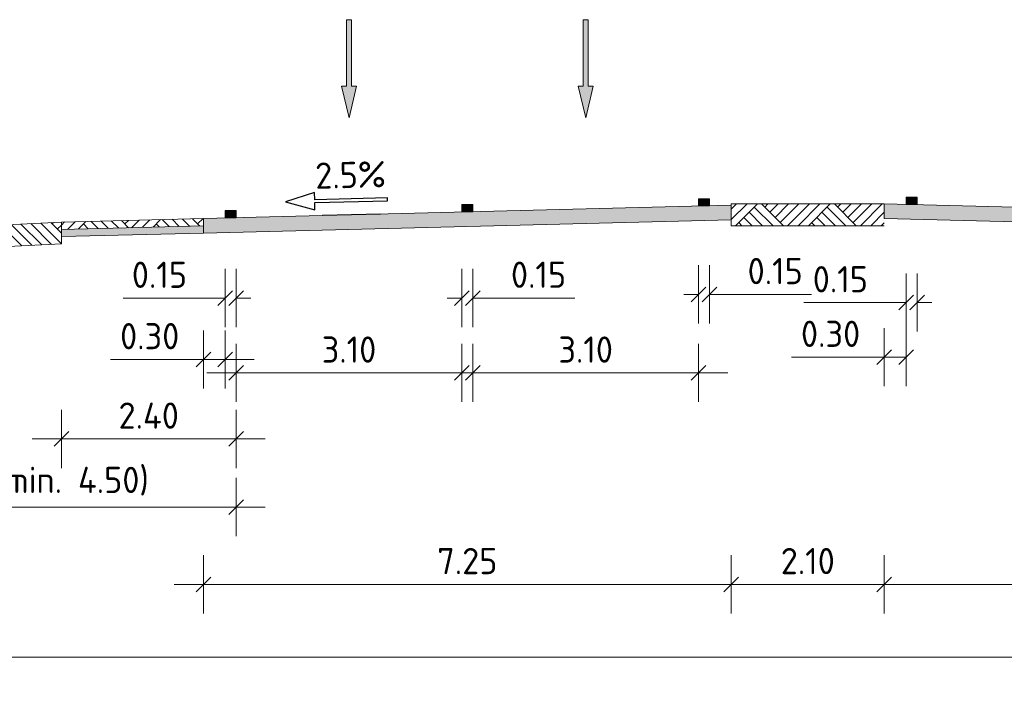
# Model space of a CAD drawing. Header units: metres. Extents: x 169741 to 171424, y 393147 to 407066.
# Tile 13 of 59: x 170760 to 170774, y 393188 to 393197. Entities that reach past the tile are written whole.
import ezdxf
from ezdxf.enums import TextEntityAlignment as Align

# ---------------------------------------------------------------- set-up
doc = ezdxf.new("R2010")
doc.units = ezdxf.units.M
doc.layers.get('0').update_dxf_attribs({"lineweight": 25})
doc.layers.get('Defpoints').update_dxf_attribs({"color": 211})
for name, color, linetype, lineweight in [('N-WE-GR-MAAIVELD-A-200', 92, 'Continuous', 18), ('N-WE-GW-MAAIVELD-GD', 90, 'Continuous', 18), ('N-WE-VH-VERHARDING-GD', 7, 'Continuous', 18), ('N-WE-VH-VERHARDING-V-200', 253, 'Continuous', 18), ('N-WE-VH-VERHARDING_HALFVERHARDING-GD', 252, 'Continuous', 18), ('N-WE-VH-VERKANTING-SD-200', 7, 'Continuous', 25), ('N-WE-VW-MARKERING-SD', 7, 'Continuous', 18), ('N-WE-VW-MARKERING_PIJL-S-200', 7, 'Continuous', 0), ('X-XX-AL-M-200', 7, 'Continuous', 18)]:
    doc.layers.add(name, color=color, linetype=linetype, lineweight=lineweight)
doc.layers.add('N-WE-VH-VERHARDING_HALFVERHARDING-V-200', color=7, linetype='Continuous', lineweight=18, true_color=0xd7aa8c)
doc.styles.add('NLCS-ISO', font='NLCS-ISO.ttf')
doc.styles.add('NLCS-ISO-M200-T18', font='NLCS-ISO.ttf', dxfattribs={"height": 0.36})
doc.dimstyles.new('NLCS-M200-T18-SCHRAP_L2_H1', dxfattribs={"dimscale": 0.2, "dimtxt": 2.5, "dimasz": 1.008, "dimexe": 2, "dimexo": 2, "dimgap": 0.7, "dimtad": 1, "dimzin": 0, "dimdsep": 46, "dimtxsty": 'NLCS-ISO-M200-T18', "dimblk": 'OBLIQUE', "dimcen": 2.5, "dimdle": 2, "dimclrd": 256, "dimclre": 256, "dimclrt": 256, "dimadec": 1, "dimazin": 0, "dimtfac": 1, "dimtdec": 3, "dimtofl": 0, "dimtmove": 0, "dimatfit": 3, "dimldrblk": 'OBLIQUE', "dimfxl": 2, "dimfxlon": 1, "dimtfillclr": 256, "dimtolj": 1, "dimtzin": 0, "dimlwd": -1, "dimlwe": -1, "dimarcsym": 0})
pattern_1 = [(45, (-493.34855, -314.9024), (-0.5000001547, 0.5000001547), []), (45, (-493.42, -314.831), (0, 1.0000003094), [0.707107, -0.707107]), (45, (-493.4914, -314.75955), (0, 1.0000003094), [0.707107, -0.707107]), (45, (-493.5638, -314.6871), (0, 1.0000003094), [0.707107, -0.707107]), (45, (-493.63426, -314.6167), (0, 1.0000003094), [0.707107, -0.707107]), (45, (-493.7057, -314.54526), (0, 1.0000003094), [0.707107, -0.707107]), (45, (-493.7771, -314.4738), (0, 1.0000003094), [0.707107, -0.707107]), (315, (-493.34855, -314.9024), (0.5000001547, 0.5000001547), []), (315, (-493.2771, -314.831), (1.0000003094, -3e-16), [0.707107, -0.707107]), (315, (-493.2057, -314.75955), (1.0000003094, -3e-16), [0.707107, -0.707107]), (315, (-493.13326, -314.6871), (1.0000003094, -3e-16), [0.707107, -0.707107]), (315, (-493.0628, -314.6167), (1.0000003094, -3e-16), [0.707107, -0.707107]), (315, (-492.9914, -314.54526), (1.0000003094, -3e-16), [0.707107, -0.707107]), (315, (-492.92, -314.4738), (1.0000003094, -3e-16), [0.707107, -0.707107])]

# ---------------------------------------------------------------- blocks, each defined once
blk = doc.blocks.new('_Oblique')
at = {"color": 0, "linetype": 'ByBlock', "lineweight": -2}
blk.add_line((-0.5, -0.5), (0.5, 0.5), dxfattribs=at)
blk = doc.blocks.new('*D176')
at = {"layer": 'Defpoints', "color": 0, "transparency": 16777216}
for p in [(170769.368, 393194.682), (170769.518, 393194.682), (170769.518, 393193.468)]:
    blk.add_point(p, dxfattribs=at)
at = {"layer": 'X-XX-AL-M-200', "transparency": 16777216}
for p, q in [((170769.368, 393193.868), (170769.368, 393193.068)), ((170769.518, 393193.868), (170769.518, 393193.068)), ((170769.368, 393193.468), (170769.167, 393193.468)), ((170769.518, 393193.468), (170770.921, 393193.468))]:
    blk.add_line(p, q, dxfattribs=at)
at = {"layer": 'X-XX-AL-M-200', "transparency": 16777216, "xscale": 0.2016, "yscale": 0.2016, "zscale": 0.2016}
blk.add_blockref('_Oblique', (170769.368, 393193.468), dxfattribs=at)
at = {"layer": 'X-XX-AL-M-200', "transparency": 16777216, "xscale": 0.2016, "yscale": 0.2016, "zscale": 0.2016, "rotation": 180}
blk.add_blockref('_Oblique', (170769.518, 393193.468), dxfattribs=at)
at = {"layer": 'X-XX-AL-M-200', "transparency": 16777216, "insert": (170770.421, 393193.788), "char_height": 0.36, "attachment_point": 5, "style": 'NLCS-ISO-M200-T18'}
blk.add_mtext('\\A1;0.15', dxfattribs=at)
blk = doc.blocks.new('*D177')
at = {"layer": 'Defpoints', "color": 0, "transparency": 16777216}
for p in [(170766.118, 393194.601), (170766.268, 393194.601), (170766.268, 393193.418)]:
    blk.add_point(p, dxfattribs=at)
at = {"layer": 'X-XX-AL-M-200', "transparency": 16777216}
for p, q in [((170766.118, 393193.818), (170766.118, 393193.018)), ((170766.268, 393193.818), (170766.268, 393193.018)), ((170766.118, 393193.418), (170765.917, 393193.418)), ((170766.268, 393193.418), (170767.671, 393193.418))]:
    blk.add_line(p, q, dxfattribs=at)
at = {"layer": 'X-XX-AL-M-200', "transparency": 16777216, "xscale": 0.2016, "yscale": 0.2016, "zscale": 0.2016}
blk.add_blockref('_Oblique', (170766.118, 393193.418), dxfattribs=at)
at = {"layer": 'X-XX-AL-M-200', "transparency": 16777216, "xscale": 0.2016, "yscale": 0.2016, "zscale": 0.2016, "rotation": 180}
blk.add_blockref('_Oblique', (170766.268, 393193.418), dxfattribs=at)
at = {"layer": 'X-XX-AL-M-200', "transparency": 16777216, "insert": (170767.171, 393193.738), "char_height": 0.36, "attachment_point": 5, "style": 'NLCS-ISO-M200-T18'}
blk.add_mtext('\\A1;0.15', dxfattribs=at)
blk = doc.blocks.new('*D178')
at = {"layer": 'Defpoints', "color": 0, "transparency": 16777216}
for p in [(170762.868, 393194.519), (170763.018, 393194.519), (170762.868, 393193.417)]:
    blk.add_point(p, dxfattribs=at)
at = {"layer": 'X-XX-AL-M-200', "transparency": 16777216}
for p, q in [((170762.868, 393193.817), (170762.868, 393193.017)), ((170763.018, 393193.817), (170763.018, 393193.017)), ((170762.868, 393193.417), (170761.465, 393193.417)), ((170763.018, 393193.417), (170763.22, 393193.417))]:
    blk.add_line(p, q, dxfattribs=at)
at = {"layer": 'X-XX-AL-M-200', "transparency": 16777216, "xscale": 0.2016, "yscale": 0.2016, "zscale": 0.2016}
blk.add_blockref('_Oblique', (170762.868, 393193.417), dxfattribs=at)
at = {"layer": 'X-XX-AL-M-200', "transparency": 16777216, "xscale": 0.2016, "yscale": 0.2016, "zscale": 0.2016, "rotation": 180}
blk.add_blockref('_Oblique', (170763.018, 393193.417), dxfattribs=at)
at = {"layer": 'X-XX-AL-M-200', "transparency": 16777216, "insert": (170761.965, 393193.737), "char_height": 0.36, "attachment_point": 5, "style": 'NLCS-ISO-M200-T18'}
blk.add_mtext('\\A1;0.15', dxfattribs=at)
blk = doc.blocks.new('*D179')
at = {"layer": 'Defpoints', "color": 0, "transparency": 16777216}
for p in [(170763.018, 393194.519), (170760.618, 393194.361), (170763.018, 393191.483)]:
    blk.add_point(p, dxfattribs=at)
at = {"layer": 'X-XX-AL-M-200', "transparency": 16777216}
for p, q in [((170760.618, 393191.883), (170760.618, 393191.083)), ((170763.018, 393191.883), (170763.018, 393191.083)), ((170760.218, 393191.483), (170763.418, 393191.483))]:
    blk.add_line(p, q, dxfattribs=at)
at = {"layer": 'X-XX-AL-M-200', "transparency": 16777216, "xscale": 0.2016, "yscale": 0.2016, "zscale": 0.2016, "rotation": 180}
blk.add_blockref('_Oblique', (170760.618, 393191.483), dxfattribs=at)
at = {"layer": 'X-XX-AL-M-200', "transparency": 16777216, "xscale": 0.2016, "yscale": 0.2016, "zscale": 0.2016}
blk.add_blockref('_Oblique', (170763.018, 393191.483), dxfattribs=at)
at = {"layer": 'X-XX-AL-M-200', "transparency": 16777216, "insert": (170761.818, 393191.803), "char_height": 0.36, "attachment_point": 5, "style": 'NLCS-ISO-M200-T18'}
blk.add_mtext('\\A1;2.40', dxfattribs=at)
blk = doc.blocks.new('*D180')
at = {"layer": 'Defpoints', "color": 0, "transparency": 16777216}
for p in [(170763.018, 393194.519), (170758.518, 393194.356), (170758.518, 393190.546)]:
    blk.add_point(p, dxfattribs=at)
at = {"layer": 'X-XX-AL-M-200', "transparency": 16777216}
for p, q in [((170758.518, 393190.946), (170758.518, 393190.146)), ((170763.018, 393190.946), (170763.018, 393190.146)), ((170763.418, 393190.546), (170758.118, 393190.546))]:
    blk.add_line(p, q, dxfattribs=at)
at = {"layer": 'X-XX-AL-M-200', "transparency": 16777216, "xscale": 0.2016, "yscale": 0.2016, "zscale": 0.2016, "rotation": 180}
blk.add_blockref('_Oblique', (170758.518, 393190.546), dxfattribs=at)
at = {"layer": 'X-XX-AL-M-200', "transparency": 16777216, "xscale": 0.2016, "yscale": 0.2016, "zscale": 0.2016}
blk.add_blockref('_Oblique', (170763.018, 393190.546), dxfattribs=at)
at = {"layer": 'X-XX-AL-M-200', "transparency": 16777216, "insert": (170760.768, 393190.902), "char_height": 0.36, "attachment_point": 5, "style": 'NLCS-ISO-M200-T18'}
blk.add_mtext('\\A1;(min. 4.50)', dxfattribs=at)
blk = doc.blocks.new('*D181')
at = {"layer": 'Defpoints', "color": 0, "transparency": 16777216}
for p in [(170769.818, 393194.711), (170762.568, 393194.51), (170762.568, 393189.485)]:
    blk.add_point(p, dxfattribs=at)
at = {"layer": 'X-XX-AL-M-200', "transparency": 16777216}
for p, q in [((170762.568, 393189.885), (170762.568, 393189.085)), ((170769.818, 393189.885), (170769.818, 393189.085)), ((170770.218, 393189.485), (170762.168, 393189.485))]:
    blk.add_line(p, q, dxfattribs=at)
at = {"layer": 'X-XX-AL-M-200', "transparency": 16777216, "xscale": 0.2016, "yscale": 0.2016, "zscale": 0.2016, "rotation": 180}
blk.add_blockref('_Oblique', (170762.568, 393189.485), dxfattribs=at)
at = {"layer": 'X-XX-AL-M-200', "transparency": 16777216, "xscale": 0.2016, "yscale": 0.2016, "zscale": 0.2016}
blk.add_blockref('_Oblique', (170769.818, 393189.485), dxfattribs=at)
at = {"layer": 'X-XX-AL-M-200', "transparency": 16777216, "insert": (170766.193, 393189.805), "char_height": 0.36, "attachment_point": 5, "style": 'NLCS-ISO-M200-T18'}
blk.add_mtext('\\A1;7.25', dxfattribs=at)
blk = doc.blocks.new('*D182')
at = {"layer": 'Defpoints', "color": 0, "transparency": 16777216}
for p in [(170769.368, 393194.682), (170766.268, 393194.601), (170766.268, 393192.39)]:
    blk.add_point(p, dxfattribs=at)
at = {"layer": 'X-XX-AL-M-200', "transparency": 16777216}
for p, q in [((170766.268, 393192.79), (170766.268, 393191.99)), ((170769.368, 393192.79), (170769.368, 393191.99)), ((170769.768, 393192.39), (170765.868, 393192.39))]:
    blk.add_line(p, q, dxfattribs=at)
at = {"layer": 'X-XX-AL-M-200', "transparency": 16777216, "xscale": 0.2016, "yscale": 0.2016, "zscale": 0.2016, "rotation": 180}
blk.add_blockref('_Oblique', (170766.268, 393192.39), dxfattribs=at)
at = {"layer": 'X-XX-AL-M-200', "transparency": 16777216, "xscale": 0.2016, "yscale": 0.2016, "zscale": 0.2016}
blk.add_blockref('_Oblique', (170769.368, 393192.39), dxfattribs=at)
at = {"layer": 'X-XX-AL-M-200', "transparency": 16777216, "insert": (170767.818, 393192.71), "char_height": 0.36, "attachment_point": 5, "style": 'NLCS-ISO-M200-T18'}
blk.add_mtext('\\A1;3.10', dxfattribs=at)
blk = doc.blocks.new('*D183')
at = {"layer": 'Defpoints', "color": 0, "transparency": 16777216}
for p in [(170763.018, 393194.519), (170766.118, 393194.601), (170763.018, 393192.39)]:
    blk.add_point(p, dxfattribs=at)
at = {"layer": 'X-XX-AL-M-200', "transparency": 16777216}
for p, q in [((170763.018, 393192.79), (170763.018, 393191.99)), ((170766.118, 393192.79), (170766.118, 393191.99)), ((170766.518, 393192.39), (170762.618, 393192.39))]:
    blk.add_line(p, q, dxfattribs=at)
at = {"layer": 'X-XX-AL-M-200', "transparency": 16777216, "xscale": 0.2016, "yscale": 0.2016, "zscale": 0.2016, "rotation": 180}
blk.add_blockref('_Oblique', (170763.018, 393192.39), dxfattribs=at)
at = {"layer": 'X-XX-AL-M-200', "transparency": 16777216, "xscale": 0.2016, "yscale": 0.2016, "zscale": 0.2016}
blk.add_blockref('_Oblique', (170766.118, 393192.39), dxfattribs=at)
at = {"layer": 'X-XX-AL-M-200', "transparency": 16777216, "insert": (170764.568, 393192.71), "char_height": 0.36, "attachment_point": 5, "style": 'NLCS-ISO-M200-T18'}
blk.add_mtext('\\A1;3.10', dxfattribs=at)
blk = doc.blocks.new('*D184')
at = {"layer": 'Defpoints', "color": 0, "transparency": 16777216}
for p in [(170762.568, 393194.51), (170762.868, 393194.519), (170762.568, 393192.574)]:
    blk.add_point(p, dxfattribs=at)
at = {"layer": 'X-XX-AL-M-200', "transparency": 16777216}
for p, q in [((170762.568, 393192.974), (170762.568, 393192.174)), ((170762.868, 393192.974), (170762.868, 393192.174)), ((170762.568, 393192.574), (170761.295, 393192.574)), ((170763.268, 393192.574), (170762.568, 393192.574))]:
    blk.add_line(p, q, dxfattribs=at)
at = {"layer": 'X-XX-AL-M-200', "transparency": 16777216, "xscale": 0.2016, "yscale": 0.2016, "zscale": 0.2016, "rotation": 180}
blk.add_blockref('_Oblique', (170762.568, 393192.574), dxfattribs=at)
at = {"layer": 'X-XX-AL-M-200', "transparency": 16777216, "xscale": 0.2016, "yscale": 0.2016, "zscale": 0.2016}
blk.add_blockref('_Oblique', (170762.868, 393192.574), dxfattribs=at)
at = {"layer": 'X-XX-AL-M-200', "transparency": 16777216, "insert": (170761.831, 393192.894), "char_height": 0.36, "attachment_point": 5, "style": 'NLCS-ISO-M200-T18'}
blk.add_mtext('\\A1;0.30', dxfattribs=at)
blk = doc.blocks.new('*U69')
blk.add_hatch(color=256).paths.add_polyline_path([(-0.0675, 0.2925), (-0.0225, 0.2925), (-0.0225, 0.9), (0.0225, 0.9), (0.0225, 0.2925), (0.0675, 0.2925), (0, 0)])
blk.add_lwpolyline([(-0.0675, 0.2925), (-0.0225, 0.2925), (-0.0225, 0.9), (0.0225, 0.9), (0.0225, 0.2925), (0.0675, 0.2925), (0, 0)], close=True)
blk = doc.blocks.new('*D185')
at = {"layer": 'Defpoints', "color": 0, "transparency": 16777216}
for p in [(170772.218, 393194.701), (170772.368, 393194.701), (170772.218, 393193.356)]:
    blk.add_point(p, dxfattribs=at)
at = {"layer": 'X-XX-AL-M-200', "transparency": 16777216}
for p, q in [((170772.218, 393193.756), (170772.218, 393192.956)), ((170772.368, 393193.756), (170772.368, 393192.956)), ((170772.218, 393193.356), (170770.815, 393193.356)), ((170772.368, 393193.356), (170772.57, 393193.356))]:
    blk.add_line(p, q, dxfattribs=at)
at = {"layer": 'X-XX-AL-M-200', "transparency": 16777216, "xscale": 0.2016, "yscale": 0.2016, "zscale": 0.2016}
blk.add_blockref('_Oblique', (170772.218, 393193.356), dxfattribs=at)
at = {"layer": 'X-XX-AL-M-200', "transparency": 16777216, "xscale": 0.2016, "yscale": 0.2016, "zscale": 0.2016, "rotation": 180}
blk.add_blockref('_Oblique', (170772.368, 393193.356), dxfattribs=at)
at = {"layer": 'X-XX-AL-M-200', "transparency": 16777216, "insert": (170771.315, 393193.676), "char_height": 0.36, "attachment_point": 5, "style": 'NLCS-ISO-M200-T18'}
blk.add_mtext('\\A1;0.15', dxfattribs=at)
blk = doc.blocks.new('*D188')
at = {"layer": 'Defpoints', "color": 0, "transparency": 16777216}
for p in [(170771.918, 393194.711), (170789.518, 393194.446), (170789.518, 393189.485)]:
    blk.add_point(p, dxfattribs=at)
at = {"layer": 'X-XX-AL-M-200', "transparency": 16777216}
for p, q in [((170771.918, 393189.885), (170771.918, 393189.085)), ((170789.518, 393189.885), (170789.518, 393189.085)), ((170771.518, 393189.485), (170789.918, 393189.485))]:
    blk.add_line(p, q, dxfattribs=at)
at = {"layer": 'X-XX-AL-M-200', "transparency": 16777216, "xscale": 0.2016, "yscale": 0.2016, "zscale": 0.2016, "rotation": 180}
blk.add_blockref('_Oblique', (170771.918, 393189.485), dxfattribs=at)
at = {"layer": 'X-XX-AL-M-200', "transparency": 16777216, "xscale": 0.2016, "yscale": 0.2016, "zscale": 0.2016}
blk.add_blockref('_Oblique', (170789.518, 393189.485), dxfattribs=at)
at = {"layer": 'X-XX-AL-M-200', "transparency": 16777216, "insert": (170780.718, 393189.805), "char_height": 0.36, "attachment_point": 5, "style": 'NLCS-ISO-M200-T18'}
blk.add_mtext('\\A1;17.60', dxfattribs=at)
blk = doc.blocks.new('*D189')
at = {"layer": 'Defpoints', "color": 0, "transparency": 16777216}
for p in [(170771.918, 393194.711), (170772.218, 393194.701), (170772.218, 393192.606)]:
    blk.add_point(p, dxfattribs=at)
at = {"layer": 'X-XX-AL-M-200', "transparency": 16777216}
for p, q in [((170771.918, 393193.006), (170771.918, 393192.206)), ((170772.218, 393193.006), (170772.218, 393192.206)), ((170771.918, 393192.606), (170770.645, 393192.606)), ((170772.218, 393192.606), (170771.518, 393192.606))]:
    blk.add_line(p, q, dxfattribs=at)
at = {"layer": 'X-XX-AL-M-200', "transparency": 16777216, "xscale": 0.2016, "yscale": 0.2016, "zscale": 0.2016, "rotation": 180}
blk.add_blockref('_Oblique', (170771.918, 393192.606), dxfattribs=at)
at = {"layer": 'X-XX-AL-M-200', "transparency": 16777216, "xscale": 0.2016, "yscale": 0.2016, "zscale": 0.2016}
blk.add_blockref('_Oblique', (170772.218, 393192.606), dxfattribs=at)
at = {"layer": 'X-XX-AL-M-200', "transparency": 16777216, "insert": (170771.181, 393192.926), "char_height": 0.36, "attachment_point": 5, "style": 'NLCS-ISO-M200-T18'}
blk.add_mtext('\\A1;0.30', dxfattribs=at)
blk = doc.blocks.new('SVH-VERKANTING_DYN-SOD')
at = {"flags": 128}
blk.add_lwpolyline([(2.5, 1.1), (-2.5, 1.1), (-2.5, 1.6), (-4.5, 1), (-2.5, 0.4), (-2.5, 0.9), (2.5, 0.9)], close=True, dxfattribs=at)
at = {"layer": 'Defpoints', "flags": 128}
blk.add_lwpolyline([(2, 0), (-2, 0)], dxfattribs=at)
at = {"style": 'NLCS-ISO'}
blk.add_attdef('HELLING', text='', height=1.8, dxfattribs=at).set_placement((0, 1.3), align=Align.BOTTOM_CENTER)
blk = doc.blocks.new('markering_015')
blk.add_hatch(color=256).paths.add_polyline_path([(0.075, 0), (0.075, 0.02), (-0.075, 0.02), (-0.075, 0)])
blk.add_lwpolyline([(0.075, 0), (0.075, 0.02), (-0.075, 0.02), (-0.075, 0)], close=True)
blk = doc.blocks.new('*D143')
at = {"layer": 'Defpoints', "color": 0, "transparency": 16777216}
for p in [(170769.818, 393194.711), (170771.918, 393194.711), (170771.918, 393189.485)]:
    blk.add_point(p, dxfattribs=at)
at = {"layer": 'X-XX-AL-M-200', "transparency": 16777216}
for p, q in [((170769.818, 393189.885), (170769.818, 393189.085)), ((170771.918, 393189.885), (170771.918, 393189.085)), ((170769.418, 393189.485), (170772.318, 393189.485))]:
    blk.add_line(p, q, dxfattribs=at)
at = {"layer": 'X-XX-AL-M-200', "transparency": 16777216, "xscale": 0.2016, "yscale": 0.2016, "zscale": 0.2016, "rotation": 180}
blk.add_blockref('_Oblique', (170769.818, 393189.485), dxfattribs=at)
at = {"layer": 'X-XX-AL-M-200', "transparency": 16777216, "xscale": 0.2016, "yscale": 0.2016, "zscale": 0.2016}
blk.add_blockref('_Oblique', (170771.918, 393189.485), dxfattribs=at)
at = {"layer": 'X-XX-AL-M-200', "transparency": 16777216, "insert": (170770.868, 393189.805), "char_height": 0.36, "attachment_point": 5, "style": 'NLCS-ISO-M200-T18'}
blk.add_mtext('\\A1;2.10', dxfattribs=at)
blk = doc.blocks.new('*D144')
at = {"layer": 'Defpoints', "color": 0, "transparency": 16777216}
for p in [(170756.568, 393189.085), (170794.018, 393188.927), (170794.018, 393188.485)]:
    blk.add_point(p, dxfattribs=at)
at = {"layer": 'X-XX-AL-M-200', "transparency": 16777216}
for p, q in [((170756.568, 393188.685), (170756.568, 393188.085)), ((170756.168, 393188.485), (170794.418, 393188.485)), ((170794.018, 393188.527), (170794.018, 393188.085))]:
    blk.add_line(p, q, dxfattribs=at)
at = {"layer": 'X-XX-AL-M-200', "transparency": 16777216, "xscale": 0.2016, "yscale": 0.2016, "zscale": 0.2016, "rotation": 180}
blk.add_blockref('_Oblique', (170756.568, 393188.485), dxfattribs=at)
at = {"layer": 'X-XX-AL-M-200', "transparency": 16777216, "xscale": 0.2016, "yscale": 0.2016, "zscale": 0.2016}
blk.add_blockref('_Oblique', (170794.018, 393188.485), dxfattribs=at)
at = {"layer": 'X-XX-AL-M-200', "transparency": 16777216, "insert": (170775.293, 393188.805), "char_height": 0.36, "attachment_point": 5, "style": 'NLCS-ISO-M200-T18'}
blk.add_mtext('\\A1;37.45', dxfattribs=at)

msp = doc.modelspace()

# ---------------------------------------------------------------- hatches: boundary and pattern name
at = {"layer": 'N-WE-GR-MAAIVELD-A-200'}
h = msp.add_hatch(dxfattribs=at)
h.set_pattern_fill('AGR-MAAIVELD-SO', color=256, scale=0.1, pattern_type=2)
h.set_pattern_definition([(45, (-493.34855, -314.883), (-0.5000001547, 0.5000001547), []), (45, (-493.42, -314.81155), (0, 1.0000003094), [0.707107, -0.707107]), (45, (-493.4914, -314.7401), (0, 1.0000003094), [0.707107, -0.707107]), (45, (-493.5638, -314.6677), (0, 1.0000003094), [0.707107, -0.707107]), (45, (-493.63426, -314.5973), (0, 1.0000003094), [0.707107, -0.707107]), (45, (-493.7057, -314.52584), (0, 1.0000003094), [0.707107, -0.707107]), (45, (-493.7771, -314.4544), (0, 1.0000003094), [0.707107, -0.707107]), (315, (-493.34855, -314.883), (0.5000001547, 0.5000001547), []), (315, (-493.2771, -314.81155), (1.0000003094, -3e-16), [0.707107, -0.707107]), (315, (-493.2057, -314.7401), (1.0000003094, -3e-16), [0.707107, -0.707107]), (315, (-493.13326, -314.6677), (1.0000003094, -3e-16), [0.707107, -0.707107]), (315, (-493.0628, -314.5973), (1.0000003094, -3e-16), [0.707107, -0.707107]), (315, (-492.9914, -314.52584), (1.0000003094, -3e-16), [0.707107, -0.707107]), (315, (-492.92, -314.4544), (1.0000003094, -3e-16), [0.707107, -0.707107])])
edge = h.paths.add_edge_path()
edge.add_line((170771.918, 393194.711), (170769.818, 393194.711))
edge.add_line((170769.818, 393194.711), (170769.818, 393194.411))
edge.add_line((170769.818, 393194.411), (170771.918, 393194.411))
h = msp.add_hatch(dxfattribs=at)
h.set_pattern_fill('AGR-MAAIVELD-SO', color=256, scale=0.1, pattern_type=2)
h.set_pattern_definition(pattern_1)
h.paths.add_polyline_path([(170762.568, 393194.51), (170760.618, 393194.461), (170760.618, 393194.361), (170762.568, 393194.41)])
h = msp.add_hatch(dxfattribs=at)
h.set_pattern_fill('AGR-MAAIVELD-SO', color=256, scale=0.1, pattern_type=2)
h.set_pattern_definition(pattern_1)
h.paths.add_polyline_path([(170754.943, 393193.876), (170754.943, 393193.876), (170754.943, 393193.876)])
h.paths.add_polyline_path([(170756.687, 393194.265), (170756.687, 393193.964), (170760.618, 393194.162), (170760.618, 393194.461)])
at = {"layer": 'N-WE-VH-VERHARDING-V-200'}
for points in [[(170769.818, 393194.691), (170762.568, 393194.51), (170762.568, 393194.31), (170769.818, 393194.491)], [(170771.918, 393194.711), (170789.518, 393194.262), (170789.513, 393194.066), (170771.918, 393194.511)]]:
    msp.add_hatch(color=256, dxfattribs=at).paths.add_polyline_path(points)
at = {"layer": 'N-WE-VH-VERHARDING_HALFVERHARDING-V-200'}
msp.add_hatch(color=256, dxfattribs=at).paths.add_polyline_path([(170762.568, 393194.41), (170760.618, 393194.361), (170760.618, 393194.261), (170762.568, 393194.31)])

# ---------------------------------------------------------------- linework, layer by layer
at = {"layer": 'N-WE-GW-MAAIVELD-GD', "flags": 128}
for points in [[(170771.918, 393194.711), (170769.818, 393194.711), (170769.818, 393194.411), (170771.918, 393194.411)], [(170756.687, 393193.964), (170760.618, 393194.162), (170760.618, 393194.461), (170756.568, 393194.265)]]:
    msp.add_lwpolyline(points, dxfattribs=at)
msp.add_lwpolyline([(170760.618, 393194.361), (170760.618, 393194.461), (170762.568, 393194.51), (170762.568, 393194.41)], close=True, dxfattribs=at)
at = {"layer": 'N-WE-VH-VERHARDING-GD', "flags": 128}
for points in [[(170769.818, 393194.691), (170762.568, 393194.51), (170762.568, 393194.31), (170762.568, 393194.31), (170769.818, 393194.491)], [(170771.918, 393194.711), (170789.518, 393194.262), (170789.513, 393194.066), (170789.513, 393194.066), (170771.918, 393194.511)]]:
    msp.add_lwpolyline(points, close=True, dxfattribs=at)
at = {"layer": 'N-WE-VH-VERHARDING_HALFVERHARDING-GD'}
msp.add_lwpolyline([(170762.568, 393194.41), (170760.618, 393194.361), (170760.618, 393194.261), (170762.568, 393194.31)], close=True, dxfattribs=at)

# ---------------------------------------------------------------- block references
at = {"layer": 'N-WE-VH-VERKANTING-SD-200', "xscale": 0.2, "yscale": 0.2, "zscale": 0.2, "rotation": 1.432096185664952}
msp.add_blockref('SVH-VERKANTING_DYN-SOD', (170764.602, 393194.561), dxfattribs=at).add_auto_attribs({'HELLING': '2.5%'})
at = {"layer": 'N-WE-VW-MARKERING-SD', "yscale": 5}
for p in [(170769.443, 393194.682), (170766.193, 393194.601), (170762.943, 393194.519)]:
    msp.add_blockref('markering_015', p, dxfattribs=at)
at = {"layer": 'N-WE-VW-MARKERING-SD', "xscale": -1, "yscale": 5}
msp.add_blockref('markering_015', (170772.293, 393194.701), dxfattribs=at)
at = {"layer": 'N-WE-VW-MARKERING_PIJL-S-200', "xscale": 1.5, "yscale": 1.5, "zscale": 1.5}
for p in [(170764.568, 393195.891), (170767.818, 393195.891)]:
    msp.add_blockref('*U69', p, dxfattribs=at)

# ---------------------------------------------------------------- dimensions: what is measured, and where the dimension line sits
at = {"layer": 'X-XX-AL-M-200'}
for base, p1, p2, picture, middle in [((170762.568, 393189.485), (170769.818, 393194.711), (170762.568, 393194.51), '*D181', (170766.193, 393189.485)), ((170769.518, 393193.468), (170769.368, 393194.682), (170769.518, 393194.682), '*D176', (170770.421, 393193.468)), ((170762.568, 393192.574), (170762.868, 393194.519), (170762.568, 393194.51), '*D184', (170761.831, 393192.574)), ((170762.868, 393193.417), (170763.018, 393194.519), (170762.868, 393194.519), '*D178', (170761.965, 393193.417)), ((170766.268, 393193.418), (170766.118, 393194.601), (170766.268, 393194.601), '*D177', (170767.171, 393193.418))]:
    dim = msp.add_linear_dim(base=base, p1=p1, p2=p2, dimstyle='NLCS-M200-T18-SCHRAP_L2_H1', dxfattribs=at)
    dim.commit()
    dim.dimension.update_dxf_attribs({"geometry": picture, "text_midpoint": middle, "dimtype": 160})
for base, p1, p2, picture, middle in [((170766.268, 393192.39), (170769.368, 393194.682), (170766.268, 393194.601), '*D182', (170767.818, 393192.71)), ((170771.918, 393189.485), (170769.818, 393194.711), (170771.918, 393194.711), '*D143', (170770.868, 393189.805)), ((170763.018, 393191.483), (170760.618, 393194.361), (170763.018, 393194.519), '*D179', (170761.818, 393191.803)), ((170763.018, 393192.39), (170766.118, 393194.601), (170763.018, 393194.519), '*D183', (170764.568, 393192.71)), ((170794.018, 393188.485), (170756.568, 393189.085), (170794.018, 393188.927), '*D144', (170775.293, 393188.805))]:
    dim = msp.add_linear_dim(base=base, p1=p1, p2=p2, dimstyle='NLCS-M200-T18-SCHRAP_L2_H1', dxfattribs=at)
    dim.commit()
    dim.dimension.update_dxf_attribs({"geometry": picture, "text_midpoint": middle})
dim = msp.add_linear_dim(base=(170772.218, 393192.606), p1=(170771.918, 393194.711), p2=(170772.218, 393194.701), angle=180, dimstyle='NLCS-M200-T18-SCHRAP_L2_H1', dxfattribs=at)
dim.commit()
dim.dimension.update_dxf_attribs({"geometry": '*D189', "text_midpoint": (170771.181, 393192.606), "dimtype": 160})
for base, p1, p2, picture, middle in [((170772.218, 393193.356), (170772.368, 393194.701), (170772.218, 393194.701), '*D185', (170771.315, 393193.676)), ((170789.518, 393189.485), (170771.918, 393194.711), (170789.518, 393194.446), '*D188', (170780.718, 393189.805))]:
    dim = msp.add_linear_dim(base=base, p1=p1, p2=p2, angle=180, dimstyle='NLCS-M200-T18-SCHRAP_L2_H1', dxfattribs=at)
    dim.commit()
    dim.dimension.update_dxf_attribs({"geometry": picture, "text_midpoint": middle})
dim = msp.add_linear_dim(base=(170758.518, 393190.546), p1=(170763.018, 393194.519), p2=(170758.518, 393194.356), text='(min. 4.50)', dimstyle='NLCS-M200-T18-SCHRAP_L2_H1', dxfattribs=at)
dim.commit()
dim.dimension.update_dxf_attribs({"geometry": '*D180', "text_midpoint": (170760.768, 393190.902)})

doc.saveas('drawing.dxf')
